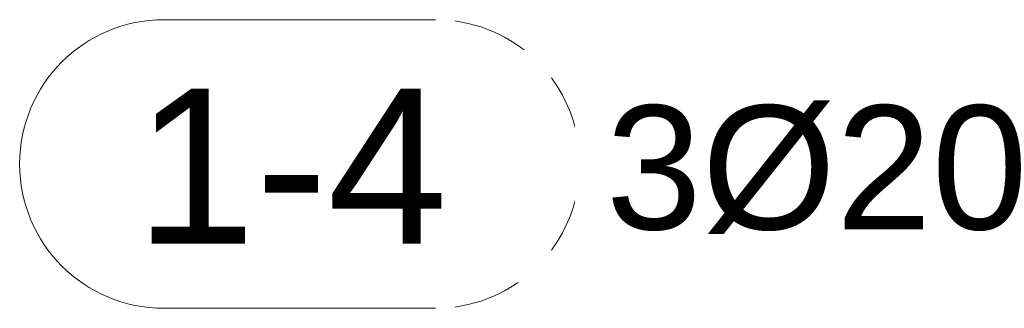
# Model space of a CAD drawing. Header units: millimetres. Extents: x 4307 to 42792, y 1610 to 10025.
# Tile 66 of 256: x 11767 to 12165, y 5383 to 5499. Entities that reach past the tile are written whole.
import ezdxf

# ---------------------------------------------------------------- set-up
doc = ezdxf.new("R2010")
doc.units = ezdxf.units.MM
doc.layers.add('S-RBAR-IDEN', color=171, linetype='Continuous', lineweight=5)
doc.styles.add('Arial', font='arial.ttf', dxfattribs={"height": 50})
doc.styles.add('Arial_1', font='arial.ttf', dxfattribs={"height": 62.5})

# ---------------------------------------------------------------- blocks, each defined once
blk = doc.blocks.new('Popisek výztuže - _Typ_ množství_PRAVÝ-500031-V1')
at = {"layer": 'S-RBAR-IDEN'}
for p, q in [((6694.54, 8583.84), (6584.84, 8583.84)), ((6584.84, 8467.41), (6694.54, 8467.41))]:
    blk.add_line(p, q, dxfattribs=at)
for centre, start, end in [((6584.84, 8525.62), 90, 270), ((6694.54, 8525.62), 277.6434, 82.3566)]:
    blk.add_arc(centre, 58.22, start, end, dxfattribs=at)

msp = doc.modelspace()

# ---------------------------------------------------------------- block references
at = {"layer": 'S-RBAR-IDEN'}
msp.add_blockref('Popisek výztuže - _Typ_ množství_PRAVÝ-500031-V1', (5240.75, -3084.46), dxfattribs=at)

# ---------------------------------------------------------------- texts
at = {"layer": 'S-RBAR-IDEN', "insert": (12004.01, 5464.78), "char_height": 50, "width": 210.443, "attachment_point": 1, "style": 'Arial', "bg_fill": 3, "box_fill_scale": 1.25, "bg_fill_color": 256, "bg_fill_true_color": 13158600, "bg_fill_transparency": 0}
msp.add_mtext('3Ø20', dxfattribs=at)

# ---------------------------------------------------------------- next in the draw order: texts
at = {"layer": 'S-RBAR-IDEN', "insert": (11814.02, 5471.53), "char_height": 62.5, "width": 152.3206, "attachment_point": 1, "style": 'Arial_1', "bg_fill": 3, "box_fill_scale": 1.25, "bg_fill_color": 256, "bg_fill_true_color": 13158600, "bg_fill_transparency": 0}
msp.add_mtext('1-4', dxfattribs=at)

doc.saveas('drawing.dxf')
